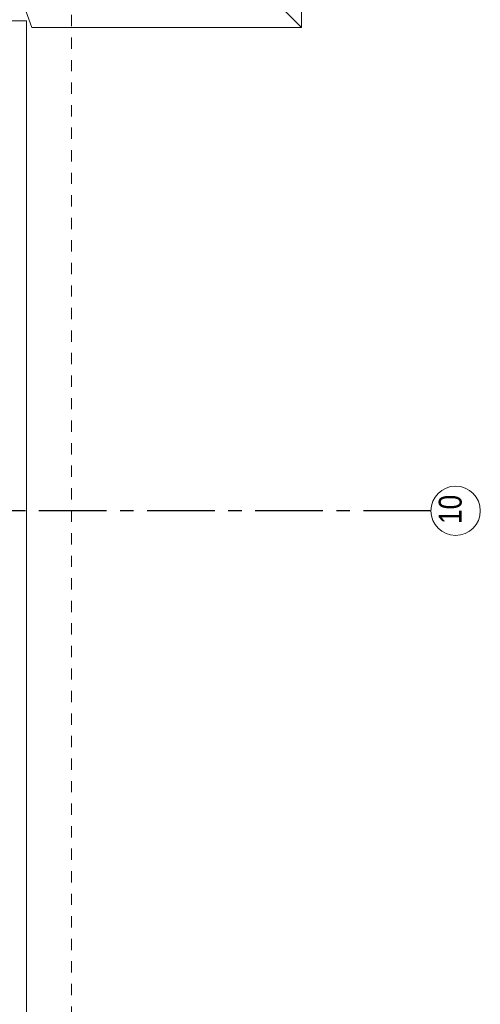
# Model space of a CAD drawing. Header units: millimetres. Extents: x -75976 to 232306, y 42824 to 140527.
# Tile 187 of 199: x 221398 to 224806, y 106930 to 114213. Entities that reach past the tile are written whole.
import ezdxf

# ---------------------------------------------------------------- set-up
doc = ezdxf.new("R2010")
doc.units = ezdxf.units.MM
doc.header["$LTSCALE"] = 400
doc.linetypes.add('CENTER', pattern=[2, 1.25, -0.25, 0.25, -0.25])
doc.linetypes.add('STYLE_01', pattern=[0.416641, 0.208282, -0.208359])
doc.layers.add('Buitenkozijnen', color=140, linetype='Continuous', lineweight=15)
doc.layers.add('None', color=7, linetype='Continuous', lineweight=9)
doc.layers.add('stramien', color=1, linetype='CENTER')
doc.styles.add('Arial Narrow', font='ARIALN.TTF', dxfattribs={"height": 222.25})

msp = doc.modelspace()

# ---------------------------------------------------------------- linework, layer by layer
at = {"layer": 'Buitenkozijnen', "color": 43, "linetype": 'Continuous', "lineweight": 9}
msp.add_line((221447.12763, 114204.3182), (221447.12763, 88955.0182), dxfattribs=at)
at = {"layer": 'None', "color": 140, "linetype": 'STYLE_01', "lineweight": 15}
msp.add_line((221781.85564, 127080.0182), (221781.85564, 81110.0182), dxfattribs=at)
at = {"layer": 'None', "color": 140, "linetype": 'Continuous', "lineweight": 15}
msp.add_line((221432.80564, 114305.21803), (221487.40111, 114155.2182), dxfattribs=at)
at = {"layer": 'None', "color": 8, "linetype": 'Continuous', "lineweight": 5}
for p, q in [((223481.85564, 114155.2182), (223331.85564, 114305.2182)), ((221340.45564, 114204.3182), (221447.12763, 114204.3182))]:
    msp.add_line(p, q, dxfattribs=at)
at = {"layer": 'None', "color": 140, "linetype": 'Continuous', "lineweight": 15}
msp.add_lwpolyline([(221487.40111, 123204.8182), (223481.85542, 123204.8182), (223481.85564, 114155.2182), (221487.40111, 114155.2182)], dxfattribs=at)
at = {"layer": 'None', "color": 43, "linetype": 'Continuous', "lineweight": 9}
msp.add_circle((224623.36206, 110580.0182), 182.60642, dxfattribs=at)
at = {"layer": 'stramien'}
msp.add_line((224440.75564, 110580.0182), (205732.78564, 110580.0182), dxfattribs=at)

# ---------------------------------------------------------------- texts
at = {"layer": 'None', "color": 43, "insert": (224498.47872, 110482.65154), "char_height": 169.333333, "attachment_point": 1, "rotation": 90, "style": 'Arial Narrow'}
msp.add_mtext('10', dxfattribs=at)

doc.saveas('drawing.dxf')
